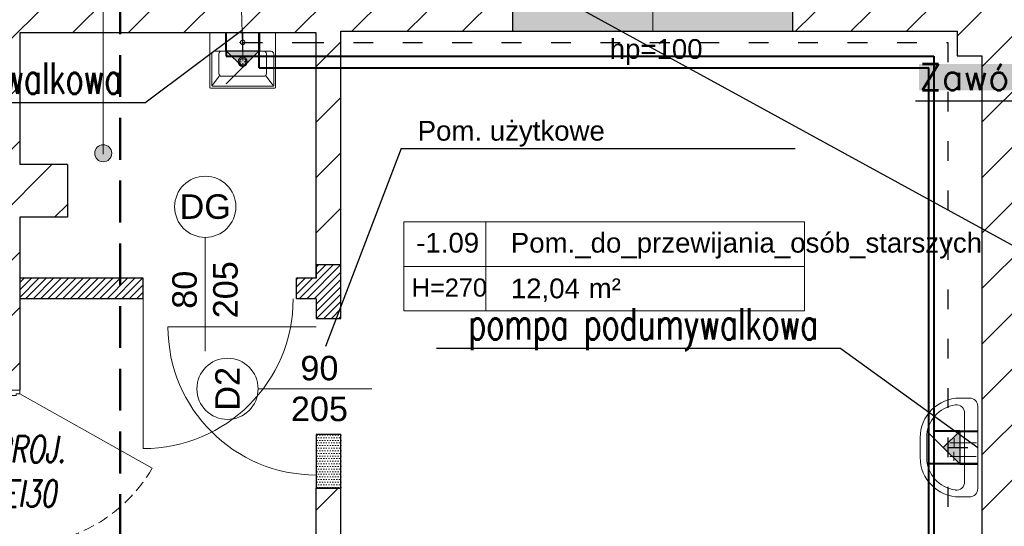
# Model space of a CAD drawing. Header units: millimetres. Extents: x 24385 to 79107, y -56478 to -23676.
# Tile 220 of 256: x 27414 to 28011, y -24770 to -24462. Entities that reach past the tile are written whole.
import ezdxf
from ezdxf.enums import TextEntityAlignment as Align
from ezdxf.lldxf.tags import DXFTag

# ---------------------------------------------------------------- set-up
doc = ezdxf.new("R2010")
doc.units = ezdxf.units.MM
doc.header["$LTSCALE"] = 2
for name, pattern in [('ACAD_ISO03W100', [30, 12, -18]), ('DASHED', [19.05, 12.7, -6.35]), ('HIDDEN', [9.525, 6.35, -3.175])]:
    doc.linetypes.add(name, pattern=pattern)
for name, color, linetype, lineweight in [('0_OPIS', 7, 'Continuous', 13), ('3DPLAN_A_ARMATURA_SANITARNA', 7, 'Continuous', 9), ('3DPLAN_A_DRZWI', 173, 'Continuous', 5), ('3DPLAN_A_TABELKA POMIESZCZEŃ', 7, 'Continuous', 0), ('_KWP_W_OPIS', 211, 'Continuous', 9), ('A_6_STOLARKA_DRZWI', 6, 'Continuous', 0), ('A_KRESKOWANIE', 9, 'Continuous', 0), ('A_STOL_OPIS', 55, 'Continuous', 5), ('A_TXT', 7, 'Continuous', 0), ('A_WYBURZENIA', 6, 'Continuous', 0), ('A_ZESTAWIENIE STOLARKI', 3, 'Continuous', 15), ('AW_CERAMIKA', 6, 'Continuous', 9), ('AW_CERAMIKA_POM', 8, 'Continuous', 0), ('AW_MEB_LAZ', 9, 'Continuous', 5), ('Opisy', 7, 'Continuous', 13)]:
    doc.layers.add(name, color=color, linetype=linetype, lineweight=lineweight)
for name, color, linetype in [('3DPLAN_A_KRESKOWANIE 1', 253, 'Continuous'), ('3DPLAN_A_OPIS', 8, 'Continuous'), ('3DPLAN_A_POMIESZCZENIE NUMER', 100, 'Continuous'), ('3DPLAN_K_DZIAŁOWA NISKIE', 134, 'Continuous'), ('3DPLAN_K_NOŚNA', 7, 'Continuous'), ('_WLK_oznaczenia', 211, 'Continuous'), ('A_POMIESZCZENIE OPIS', 100, 'Continuous'), ('A_SCHODY', 6, 'Continuous'), ('IS_Armatura_Wodociag', 211, 'SOLID'), ('IS_Odbiorniki', 211, 'SOLID')]:
    doc.layers.add(name, color=color, linetype=linetype)
for name, color, linetype, lineweight, true_color in [('cw', 7, 'Continuous', 40, 0xf79809), ('kanalizacja', 7, 'Continuous', 30, 0xbf3000), ('wodociag', 7, 'Continuous', 40, 0x0e97f1)]:
    doc.layers.add(name, color=color, linetype=linetype, lineweight=lineweight, true_color=true_color)
doc.styles.add('ARIAL', font='arial.ttf')
doc.styles.add('GRZEJNIK', font='simplex.shx', dxfattribs={"width": 0.7})
doc.styles.add('J-ROMANS', font='ROMANS.SHX', dxfattribs={"width": 0.7, "oblique": 10})
doc.styles.get("Standard").update_dxf_attribs({"font": 'arial.ttf'})
doc.styles.add('TABEL1', font='txt')
tags = doc.linetypes.add('SOLID', pattern=[10, 10, 0]).pattern_tags.tags
tags[6:7] = [DXFTag(74, 4), DXFTag(75, 0), DXFTag(340, '0'), DXFTag(46, 0.0), DXFTag(50, 0.0), DXFTag(44, 0.0), DXFTag(45, 0.0)]
tags[4:5] = [DXFTag(74, 4), DXFTag(75, 0), DXFTag(340, '0'), DXFTag(46, 0.0), DXFTag(50, 0.0), DXFTag(44, 0.0), DXFTag(45, 0.0)]
pattern_1 = [(45, (23044.838, -26883.88), (-16.83798, 16.83798), [])]

# ---------------------------------------------------------------- blocks, each defined once
blk = doc.blocks.new('UMYWALKA')
at = {"layer": '3DPLAN_A_ARMATURA_SANITARNA'}
for p, q in [((11, 30), (5, 30)), ((0, 25), (0, -25)), ((8, 20.87), (8, -20.87)), ((14.55, 8.04), (14.57, 2.57)), ((31, -6), (31, 6)), ((35, -6), (35, 6)), ((1, 5.49), (17.06, 5.43)), ((0.86, -2.78), (16.92, -2.85)), ((14.41, -0.23), (14.43, -5.7)), ((11, -30), (5, -30))]:
    blk.add_line(p, q, dxfattribs=at)
for centre, radius, start, end in [((5, 25), 5, 90, 180), ((11, 6), 24, 0, 90), ((13, 20.87), 5, 82.33774, 180), ((11, 6), 20, 0, 82.33774), ((11, -6), 24, 270, 0), ((11, -6), 20, 277.66226, 0), ((13, -20.87), 5, 180, 277.66226), ((5, -25), 5, 180, 270)]:
    blk.add_arc(centre, radius, start, end, dxfattribs=at)
blk = doc.blocks.new('A$C74757459')
at = {"layer": 'AW_CERAMIKA'}
for p, q in [((0, 49.4), (0, 0.6)), ((41.7, 50), (0.6, 50)), ((42, 49.7), (42, 0.3)), ((41.7, 0), (0.6, 0))]:
    blk.add_line(p, q, dxfattribs=at)
for centre, radius, start, end in [((0.6, 49.4), 0.6, 90.00448, 180.00448), ((41.7, 49.7), 0.3, 0.00448, 90.00448), ((0.6, 0.6), 0.6, 180.00448, 270.00448), ((41.7, 0.3), 0.3, 270.00448, 0.00448)]:
    blk.add_arc(centre, radius, start, end, dxfattribs=at)
at = {"layer": 'AW_CERAMIKA_POM'}
for p, q in [((1.5, 48), (1.5, 2)), ((26, 48.5), (2, 48.5)), ((2.24, 47.92), (8.99, 42.91)), ((28, 3.5), (28, 46.5)), ((9, 9), (9, 41)), ((26.07, 43), (11.07, 43)), ((15.45, 25), (18.93, 25)), ((20, 29.55), (20, 26.08)), ((20, 23.92), (20, 20.45)), ((21.08, 25), (24.55, 25)), ((33.68, 25), (32.31, 25)), ((32.31, 25), (33.68, 25)), ((34.75, 27.45), (34.75, 26.08)), ((34.75, 22.56), (34.75, 23.93)), ((37.2, 25), (35.83, 25)), ((2, 1.5), (26, 1.5)), ((2.24, 2.08), (8.99, 7.09)), ((26.07, 7), (11.07, 7))]:
    blk.add_line(p, q, dxfattribs=at)
for centre, radius in [((20, 25), 3.5), ((20, 25), 2.5), ((34.75, 25.01), 1.75)]:
    blk.add_circle(centre, radius, dxfattribs=at)
for centre, radius, start, end in [((2, 48), 0.5, 90.00448, 180.00448), ((26, 46.5), 2, 0.00448, 90.00448), ((11, 41), 2, 88.12501, 180.00448), ((26, 41), 2, 0.00448, 88.12501), ((11, 9), 2, 180.00448, 271.88395), ((26, 9), 2, 271.88395, 0.00448), ((2, 2), 0.5, 180.00448, 270.00448), ((26, 3.5), 2, 270.00448, 0.00448)]:
    blk.add_arc(centre, radius, start, end, dxfattribs=at)
blk = doc.blocks.new('D 90')
at = {"layer": '3DPLAN_A_DRZWI', "lineweight": 20}
blk.add_line((2.09, 3.66), (45, 79.79), dxfattribs=at)
at = {"layer": '3DPLAN_A_DRZWI'}
for points in [[(0, 3.66), (2.09, 3.66), (2.09, 1.57), (3.14, 1.57), (3.14, -1.57), (2.09, -1.57), (2.09, -3.66), (0, -3.66), (0, 3.66)], [(90, 3.66), (87.91, 3.66), (87.91, 1.57), (86.86, 1.57), (86.86, -1.57), (87.91, -1.57), (87.91, -3.66), (90, -3.66), (90, 3.66)]]:
    blk.add_lwpolyline(points, dxfattribs=at)
at = {"layer": '3DPLAN_A_DRZWI', "linetype": 'HIDDEN', "ltscale": 0.5}
blk.add_arc((1.03, 3.65), 87.92, 0.0056, 59.9944, dxfattribs=at)
blk = doc.blocks.new('tabelka dla tp')
at = {"layer": '3DPLAN_A_TABELKA POMIESZCZEŃ'}
for p, q in [((49.7, 54), (49.7, 0)), ((0, 27), (243.13, 27))]:
    blk.add_line(p, q, dxfattribs=at)
blk.add_lwpolyline([(0, 54), (243.13, 54), (243.13, 0), (0, 0)], close=True, dxfattribs=at)
at = {"layer": '3DPLAN_A_POMIESZCZENIE NUMER', "color": 7, "style": 'ARIAL'}
blk.add_attdef('NUMER', (2.23, 35.39), '', height=12, dxfattribs=at)
at = {"layer": 'A_POMIESZCZENIE OPIS', "insert": (112.2, 19.75), "char_height": 12, "width": 36.4122, "attachment_point": 1, "style": 'ARIAL'}
blk.add_mtext('{\\C7;m²}', dxfattribs=at)
at = {"layer": 'A_POMIESZCZENIE OPIS', "color": 7, "style": 'ARIAL'}
for tag, p in [('NAZWA', (51.73, 35.39)), ('POWIERZCHNIA', (51.06, 7.24))]:
    blk.add_attdef(tag, p, '', height=12, dxfattribs=at)
blk = doc.blocks.new('kondygnacja -1')
at = {"layer": '3DPLAN_A_KRESKOWANIE 1'}
h = blk.add_hatch(dxfattribs=at)
h.set_pattern_fill('ANSI31', color=256, scale=7.5, style=0)
h.set_pattern_definition(pattern_1)
h.paths.add_polyline_path([(26781.49, -24430.84), (26781.49, -25256.18), (26865.36, -25256.18), (26865.36, -25233.56), (27108.48, -25233.56), (27108.48, -25256.18), (27119.89, -25256.18), (27110.14, -25212.84), (26979.61, -25212.84), (26979.61, -25079.84), (27320.27, -25079.84), (27361.7, -25079.84), (27361.7, -25046.84), (26815.61, -25046.84), (26815.61, -24465.84), (27386.61, -24465.84), (27386.61, -24686.84), (27413.61, -24686.84), (27413.61, -24581.84), (27442.61, -24581.84), (27442.61, -24549.84), (27413.61, -24549.84), (27413.61, -24469.84), (27474.65, -24469.84), (27474.65, -24430.84), (26781.49, -24430.84)], is_closed=False)
h.paths.add_polyline_path([(27583.61, -25294.84), (27583.61, -25335.84), (27417.61, -25335.84), (27417.61, -25289.84), (27390.61, -25289.84), (27390.61, -25335.84), (27137.8, -25335.84), (27119.89, -25256.18), (27108.48, -25256.18), (27108.48, -25287.56), (26865.36, -25287.56), (26865.36, -25256.18), (26781.49, -25256.18), (26781.49, -25342.83), (26829.42, -25361.84), (27832.61, -25361.84), (27832.61, -25332.84), (27603.61, -25332.84), (27603.61, -25294.84), (27583.61, -25294.84)], is_closed=False)
h.paths.add_polyline_path([(27413.61, -24806.84), (27413.61, -24781.84), (27386.61, -24781.84), (27386.61, -24885.59), (27430.61, -24885.59), (27430.61, -24835.84), (27474.65, -24835.84), (27474.65, -24806.84)])
h.paths.add_polyline_path([(27386.61, -24885.59), (27386.61, -25046.84), (27361.7, -25046.84), (27361.7, -25079.84), (27390.61, -25079.84), (27390.61, -25174.84), (27417.61, -25174.84), (27417.61, -25079.84), (27476.61, -25079.84), (27476.61, -25061.87, -0.027881), (27475.03, -25050.84), (27438.61, -25050.84), (27438.61, -25033.84), (27430.61, -25033.84), (27430.61, -24885.59)])
h.paths.add_polyline_path([(27603.61, -25179.84), (27603.61, -25163.88), (27583.61, -25163.88), (27583.61, -25179.84)])
h.paths.add_polyline_path([(27603.61, -25142.2), (27583.61, -25142.2), (27583.61, -25163.88), (27603.61, -25163.88)])
h.paths.add_polyline_path([(27593.61, -24713.84), (27593.61, -24746.4), (27608.61, -24746.4), (27608.61, -24713.84)], flags=16)
h.paths.add_polyline_path([(27593.61, -25050.84), (27571.61, -25050.84), (27571.61, -25079.84), (27583.61, -25079.84), (27583.61, -25142.2), (27603.61, -25142.2), (27603.61, -25076.84), (27681.45, -25076.84), (27681.45, -25050.84), (27608.61, -25050.84), (27608.61, -24713.84), (27593.61, -24713.84), (27593.61, -24806.84), (27569.61, -24806.84), (27569.61, -24835.84), (27593.61, -24835.84)])
h.paths.add_polyline_path([(27559.81, -24818.11), (27559.81, -24794.06), (27579.81, -24794.06), (27579.81, -24818.11)])
h.paths.add_polyline_path([(27593.61, -24469.84), (27593.61, -24610.84), (27601.86, -24610.84), (27608.61, -24610.84), (27608.61, -24468.84), (27712.91, -24468.84), (27712.91, -24430.84), (27474.65, -24430.84), (27474.65, -24469.84), (27593.61, -24469.84)], is_closed=False)
h.paths.add_polyline_path([(28026.62, -24481.39, -0.865492), (28025.15, -24471.22), (28013.19, -24430.84), (27882.91, -24430.84), (27882.91, -24468.84), (27982.61, -24468.84), (27982.61, -24483.84), (27997.61, -24483.84), (27997.61, -24940.11), (28026.62, -24940.11)])
h.paths.add_polyline_path([(28054.61, -24476.84), (28069.61, -24476.84), (28069.61, -24417.84), (28073.99, -24417.84), (28073.99, -24372.84), (28050.08, -24372.84, -1), (28039.7, -24372.84), (28030.61, -24372.84), (28030.61, -24472.87, -0.363097), (28030.61, -24479.53), (28030.61, -24940.11), (28054.61, -24940.11)])
h.paths.add_polyline_path([(28096.61, -25047.84), (28069.61, -25047.84), (28069.61, -25032.84), (28054.61, -25032.84), (28054.61, -24994.11), (28030.61, -24994.11), (28030.61, -25076.84), (28096.61, -25076.84)])
h.paths.add_polyline_path([(27982.61, -25035.84), (27982.61, -25050.84), (27949.55, -25050.84), (27949.55, -25076.84), (28026.62, -25076.84), (28026.62, -24994.11), (27997.61, -24994.11), (27997.61, -25035.84)])
h.paths.add_polyline_path([(26999.57, -25327.07), (27025.14, -25327.07), (27025.14, -25347.07), (26999.57, -25347.07)], flags=16)
h = blk.add_hatch(dxfattribs=at)
h.set_pattern_fill('ANSI31', color=256, scale=7.5, style=0)
h.set_pattern_definition(pattern_1)
h.paths.add_polyline_path([(31677.49, -24430.84), (30214.87, -24430.84), (30214.87, -24470.84), (30429.61, -24470.84), (30429.61, -24477.84), (30447.61, -24477.84), (30447.61, -24818.84), (30476.61, -24818.84), (30476.61, -24470.84), (31012.61, -24470.84), (31012.61, -24478.84), (31079.61, -24478.84), (31079.61, -24470.84), (31638.61, -24470.84), (31638.61, -25036.84), (31079.61, -25036.84), (31079.61, -25028.84), (31012.61, -25028.84), (31012.61, -25036.84), (30611.38, -25036.84), (30611.38, -25072.84), (31023.61, -25072.84), (31034.61, -25082.84), (31034.61, -25330.84), (31023.61, -25340.84), (30831.4, -25340.84, -0.038531), (30832.58, -25356.18), (30832.58, -25371.84), (31079.61, -25371.84), (31079.61, -25072.84), (31638.61, -25072.84), (31638.61, -25943.84), (30832.58, -25943.84), (30832.58, -26009.84), (31677.49, -26009.84)])
h.paths.add_polyline_path([(30682.61, -26009.84), (30832.58, -26009.84), (30832.58, -25943.84), (30760.61, -25943.84), (30760.61, -25454.67), (30735.61, -25464.58), (30735.61, -25943.84), (30682.61, -25943.84)])
h.paths.add_polyline_path([(30679.61, -25371.84), (30735.61, -25371.84), (30735.61, -25464.58), (30760.61, -25454.67), (30760.61, -25371.84), (30832.58, -25371.84), (30832.58, -25356.18, 0.038531), (30831.4, -25340.84), (30679.61, -25340.84)])
h.paths.add_polyline_path([(30355.83, -25371.84), (30425.61, -25371.84), (30425.61, -25379.84), (30463.61, -25379.84), (30463.61, -25424.74), (30471.61, -25424.74), (30471.61, -25395.84), (30533.61, -25395.84), (30533.61, -25371.84), (30576.61, -25371.84), (30576.61, -25341.84), (30472.61, -25341.84), (30472.61, -25326.84), (30427.61, -25326.84), (30427.61, -25341.84), (30355.83, -25341.84)])
h.paths.add_polyline_path([(30456.61, -25936.84), (30425.61, -25936.84), (30425.61, -25945.84), (30380.61, -25945.84), (30380.61, -26009.84), (30512.61, -26009.84), (30512.61, -25943.84), (30466.61, -25943.84), (30466.61, -25712.84), (30456.61, -25712.84)])
h.paths.add_polyline_path([(28888.61, -25941.84), (28888.61, -26009.84), (29013.61, -26009.84), (29013.61, -25941.84)])
h.paths.add_polyline_path([(28591.17, -26009.84), (28591.17, -25944.84), (28547.61, -25944.84), (28547.61, -26009.84)])
h.paths.add_polyline_path([(28624.61, -25870.53), (28654.8, -25870.53), (28654.8, -25924.53), (28624.61, -25924.53), (28624.61, -25944.84), (28591.17, -25944.84), (28591.17, -26009.84), (28713.61, -26009.84), (28713.61, -25941.84), (28672.61, -25941.84), (28672.61, -25932.84), (28657.61, -25932.84), (28657.61, -25716.84), (28624.61, -25716.84)])
h.paths.add_polyline_path([(28372.61, -25944.84), (28328.61, -25944.84), (28328.61, -25907.84), (28282.61, -25907.84), (28282.61, -25944.84), (28248.61, -25944.84), (28248.61, -26009.84), (28372.61, -26009.84)])
h.paths.add_polyline_path([(28092.61, -25563.84), (28054.61, -25563.84), (28054.61, -25383.84), (28067.6, -25383.84), (28067.61, -25375.84), (28340.61, -25375.84), (28340.61, -25341.84), (28070.61, -25341.84), (28070.61, -25332.84), (28030.61, -25332.84), (28030.61, -25395.6), (28048.71, -25395.6), (28048.71, -25449.6), (28030.61, -25449.6), (28030.61, -26009.84), (28073.61, -26009.84), (28073.61, -25944.84), (28054.61, -25944.84), (28054.61, -25668.84), (28092.61, -25668.84)])
h.paths.add_polyline_path([(27949.61, -25495.75), (27949.61, -25507.75), (27983.29, -25507.75), (27983.29, -25521.75), (27949.61, -25521.75), (27949.61, -25531.84), (27999.61, -25531.84), (27999.61, -25934.84), (27982.61, -25934.84), (27982.61, -25942.84), (27947.61, -25942.84), (27947.61, -26009.84), (28026.62, -26009.84), (28026.62, -25449.6), (27999.61, -25449.6), (27999.61, -25463.84), (27949.61, -25463.84), (27949.61, -25481.75), (27983.29, -25481.75), (27983.29, -25495.75)])
h.paths.add_polyline_path([(27982.61, -25361.84), (27952.61, -25361.84), (27952.61, -25332.84), (28026.62, -25332.84), (28026.62, -25395.6), (27999.61, -25395.6), (27999.61, -25377.84), (27982.61, -25377.84)])
h.paths.add_polyline_path([(26818.61, -25892.84), (26781.49, -25892.84), (26781.49, -26009.84), (26894.54, -26009.84), (26894.54, -25942.84), (26830.61, -25942.84), (26830.61, -25930.84), (26818.61, -25930.84)])
h.paths.add_polyline_path([(26894.54, -26009.84), (27115.94, -26009.84), (27115.94, -25942.84), (26894.54, -25942.84)])
h.paths.add_polyline_path([(27115.94, -25942.84), (27115.94, -26009.84), (27466.61, -26009.84), (27466.61, -25942.84), (27427.61, -25942.84), (27427.61, -25933.84), (27384.61, -25933.84), (27384.61, -25942.84)])
h.paths.add_polyline_path([(27641.61, -25942.84), (27641.61, -26009.84), (27802.61, -26009.84), (27802.61, -25942.84)])
h.paths.add_polyline_path([(30621.1, -25040.47), (30688.37, -25040.47), (30688.37, -25072.87), (30621.1, -25072.87)], flags=24)
at = {"layer": '3DPLAN_A_OPIS', "lineweight": 0, "transparency": 33554687}
h = blk.add_hatch(dxfattribs=at)
h.set_pattern_fill('ANSI31', color=1)
h.set_pattern_definition([(45, (5728.076, 80.4416), (-2.24506403, 2.24506403), [])])
h.paths.add_polyline_path([(27474.65, -24631.4), (27474.65, -24618.9), (27413.61, -24618.9), (27413.61, -24631.4), (27474.65, -24631.4)], is_closed=False)
h.paths.add_polyline_path([(27488.61, -24631.4), (27488.61, -24618.9), (27474.65, -24618.9), (27474.65, -24631.4), (27488.61, -24631.4)], is_closed=False)
h.paths.add_polyline_path([(27581.61, -24618.9), (27581.61, -24631.4), (27593.61, -24631.4), (27593.61, -24618.9), (27581.61, -24618.9)], is_closed=False)
h.paths.add_polyline_path([(27593.61, -24643.4), (27605.74, -24643.4), (27608.61, -24635.89), (27608.61, -24610.84), (27593.61, -24610.84), (27593.61, -24643.4)], is_closed=False)
h.paths.add_polyline_path([(27608.61, -24643.4), (27608.61, -24635.89), (27605.74, -24643.4), (27608.61, -24643.4)], is_closed=False)
at = {"layer": 'A_KRESKOWANIE', "transparency": 33554687}
h = blk.add_hatch(dxfattribs=at)
h.set_pattern_fill('ANSI37', color=0, scale=5)
h.paths.add_polyline_path([(27386.61, -24885.59), (27386.61, -24774.2), (27315.88, -24734.34, -0.240219), (27386.61, -24688.45), (27386.61, -24686.84), (27386.61, -24465.84), (26815.61, -24465.84), (26815.61, -24756.34), (26852.61, -24756.34), (26852.61, -25009.84), (26979.61, -25009.84), (26979.61, -24932.84), (27247.61, -24798.84), (27247.61, -24885.59)])
h.paths.add_polyline_path([(27341.12, -24885.59), (27341.12, -24939.59), (27247.61, -24939.59), (27247.61, -24984.44), (27352.89, -24984.44), (27352.89, -25009.84), (27386.61, -25009.84), (27386.61, -24885.59)])
h.paths.add_polyline_path([(27352.89, -25009.84), (27352.89, -25035.23), (27247.61, -25035.23), (27247.61, -25046.84), (27386.61, -25046.84), (27386.61, -25009.84)])
h.paths.add_polyline_path([(27247.61, -25035.23), (27129.31, -25035.23), (27129.31, -25009.84), (27125.61, -25009.84), (27125.61, -25046.84), (27247.61, -25046.84)])
h.paths.add_polyline_path([(27125.61, -24939.59), (27247.61, -24939.59), (27247.61, -24984.44), (27129.31, -24984.44), (27129.31, -25009.84), (27125.61, -25009.84)])
h.paths.add_polyline_path([(27097.99, -24939.59), (27097.99, -24885.59), (27125.61, -24885.59), (27125.61, -24859.84), (26979.61, -24932.84), (26979.61, -25009.84), (27125.61, -25009.84), (27125.61, -24939.59)])
h.paths.add_polyline_path([(27247.61, -24885.59), (27247.61, -24798.84), (27125.61, -24859.84), (27125.61, -24885.59)])
h.paths.add_polyline_path([(26979.61, -25009.84), (26979.61, -25046.84), (27125.61, -25046.84), (27125.61, -25009.84)])
h.paths.add_polyline_path([(26852.61, -25009.84), (26852.61, -24756.34), (26815.61, -24756.34), (26815.61, -25046.84), (26979.61, -25046.84), (26979.61, -25009.84)])
h.paths.add_polyline_path([(26825.81, -24767.41), (26825.81, -24745.27), (26845.81, -24745.27), (26845.81, -24767.41)], flags=24)
h.paths.add_polyline_path([(27090.03, -24482.38), (27112.18, -24482.38), (27112.18, -24502.38), (27090.03, -24502.38)], flags=24)
h.paths.add_polyline_path([(26963.88, -24701.72), (27172.42, -24701.72), (27172.42, -24757.03), (26963.88, -24757.03)], flags=16)
h.paths.add_polyline_path([(27010.86, -24558.5), (27253.99, -24558.5), (27253.99, -24612.5), (27010.86, -24612.5)], flags=16)
h.paths.add_polyline_path([(27315.88, -24734.34), (27386.61, -24774.2), (27386.61, -24688.45, 0.240219)], flags=16)
h.paths.add_polyline_path([(26995.13, -24731.42), (27112.81, -24731.42), (27112.81, -24752.94), (26995.13, -24752.94)], flags=8)
h.paths.add_polyline_path([(27005.47, -24708.98), (27123.15, -24708.98), (27123.15, -24730.51), (27005.47, -24730.51)], flags=8)
h.paths.add_polyline_path([(27073.52, -24589.81), (27120.01, -24589.81), (27120.01, -24610.24), (27073.52, -24610.24)], flags=8)
h.paths.add_polyline_path([(27072.79, -24561.91), (27171.6, -24561.91), (27171.6, -24580.32), (27072.79, -24580.32)], flags=8)
h.paths.add_polyline_path([(27016.08, -24562.06), (27053.28, -24562.06), (27053.28, -24580.32), (27016.08, -24580.32)], flags=8)
h.paths.add_polyline_path([(27120.07, -24586.75), (27144.23, -24586.75), (27144.23, -24610.75), (27120.07, -24610.75)], flags=8)
h.paths.add_polyline_path([(27011.48, -24589.35), (27060.72, -24589.35), (27060.72, -24611.39), (27011.48, -24611.39)], flags=8)
h.paths.add_polyline_path([(27653.46, -24520.33), (27771.13, -24520.33), (27771.13, -24541.86), (27653.46, -24541.86)], flags=9)
at = {"layer": 'A_WYBURZENIA', "transparency": 33554687}
h = blk.add_hatch(dxfattribs=at)
h.set_pattern_fill('DOTS', color=256)
h.set_pattern_definition([(0, (9800.6029, -5192.851), (0.79375, 1.5875), [0, -1.5875])])
h.paths.add_polyline_path([(27859.25, -24442.15, -0.414214), (27864.44, -24447.34), (27882.91, -24447.34), (27882.91, -24430.84), (27859.25, -24430.84), (27859.25, -24442.15)], is_closed=False)
h.paths.add_polyline_path([(27864.44, -24447.34, -0.336626), (27860.64, -24452.34), (27882.91, -24452.34), (27882.91, -24447.34), (27864.44, -24447.34)], is_closed=False)
h.paths.add_polyline_path([(27857.85, -24452.34), (27712.91, -24452.34), (27712.91, -24468.84), (27882.91, -24468.84), (27882.91, -24452.34), (27860.64, -24452.34, -0.136819), (27857.85, -24452.34)], is_closed=False)
h.paths.add_polyline_path([(27712.91, -24452.34), (27857.85, -24452.34, -0.336626), (27854.06, -24447.34), (27712.91, -24447.34), (27712.91, -24452.34)], is_closed=False)
h.paths.add_polyline_path([(27712.91, -24447.34), (27854.06, -24447.34, -0.414214), (27859.25, -24442.15), (27859.25, -24430.84), (27712.91, -24430.84), (27712.91, -24447.34)], is_closed=False)
h = blk.add_hatch(dxfattribs=at)
h.set_pattern_fill('DOTS', color=256)
h.set_pattern_definition([(0, (10834.1773, -5281.5795), (0.79375, 1.5875), [0, -1.5875])])
h.paths.add_polyline_path([(27608.61, -24746.4), (27608.61, -24713.84), (27593.61, -24713.84), (27593.61, -24746.4), (27608.61, -24746.4)], is_closed=False)
at = {"layer": 'Opisy', "ltscale": 0.5}
h = blk.add_hatch(color=256, dxfattribs=at)
h.dxf.hatch_style = 1
h.paths.add_polyline_path([(27462.76, -24547.95), (27462.76, -24538.05, 0.73336)])
h.paths.add_polyline_path([(27462.76, -24538.05), (27462.76, -24547.95, 0.076465), (27464.32, -24548.19, 1.165591)])
at = {"layer": '3DPLAN_A_OPIS', "color": 1, "lineweight": 30}
for p, q in [((27645.13, -24540.08), (27599.27, -24660.38)), ((27645.13, -24540.08), (27884.36, -24540.08)), ((27488.61, -24618.9), (27413.61, -24618.9)), ((27488.61, -24631.4), (27488.61, -24618.9)), ((27593.61, -24618.9), (27581.61, -24618.9)), ((27581.61, -24631.4), (27581.61, -24618.9)), ((27488.61, -24631.4), (27413.61, -24631.4)), ((27593.61, -24631.4), (27581.61, -24631.4))]:
    blk.add_line(p, q, dxfattribs=at)
blk.add_lwpolyline([(27593.61, -24631.4), (27593.61, -24643.4), (27608.61, -24643.4), (27608.61, -24610.84), (27593.61, -24610.84), (27593.61, -24618.9)], dxfattribs=at)
at = {"layer": '3DPLAN_A_TABELKA POMIESZCZEŃ', "ltscale": 0.5}
blk.add_line((27464.31, -24386.96), (27464.31, -24543.51), dxfattribs=at)
at = {"layer": '3DPLAN_K_DZIAŁOWA NISKIE'}
blk.add_line((27712.91, -24468.84), (27882.91, -24468.84), dxfattribs=at)
at = {"layer": '3DPLAN_K_NOŚNA'}
for p, q in [((27712.91, -24468.84), (27712.91, -24430.84)), ((27882.91, -24468.84), (27882.91, -24430.84)), ((27608.61, -24468.84), (27712.91, -24468.84)), ((27608.61, -24618.84), (27608.61, -24468.84)), ((27882.91, -24468.84), (27982.61, -24468.84)), ((27982.61, -24468.84), (27982.61, -24483.84)), ((27413.61, -24469.84), (27413.61, -24549.84)), ((27593.61, -24469.84), (27413.61, -24469.84)), ((27593.61, -24618.84), (27593.61, -24469.84)), ((27982.61, -24483.84), (27997.61, -24483.84)), ((27997.61, -24483.84), (27997.61, -25035.84)), ((27442.61, -24549.84), (27413.61, -24549.84)), ((27442.61, -24549.84), (27442.61, -24581.84)), ((27413.61, -24581.84), (27413.61, -24686.84)), ((27442.61, -24581.84), (27413.61, -24581.84)), ((27593.61, -24806.84), (27593.61, -24746.4)), ((27608.61, -24746.4), (27593.61, -24746.4)), ((27608.61, -25050.84), (27608.61, -24746.4))]:
    blk.add_line(p, q, dxfattribs=at)
at = {"layer": 'A_6_STOLARKA_DRZWI'}
for p, q in [((27488.61, -24631.4), (27488.61, -24722.4)), ((27593.61, -24648.4), (27503.61, -24648.4))]:
    blk.add_line(p, q, dxfattribs=at)
for centre, radius, start, end in [((27488.61, -24631.4), 91, 270, 0), ((27593.61, -24648.4), 90, 180, 269.99992)]:
    blk.add_arc(centre, radius, start, end, dxfattribs=at)
at = {"layer": 'A_SCHODY'}
blk.add_lwpolyline([(27593.61, -24746.4), (27608.61, -24746.4), (27608.61, -24713.84), (27593.61, -24713.84)], close=True, dxfattribs=at)
at = {"layer": 'A_STOL_OPIS'}
blk.add_line((27797.91, -24367.07), (27797.91, -24468.84), dxfattribs=at)
at = {"layer": 'A_ZESTAWIENIE STOLARKI', "ltscale": 0.25}
for p, q in [((27526.24, -24663.11), (27526.24, -24594.06)), ((27558.34, -24686.04), (27627.38, -24686.04))]:
    blk.add_line(p, q, dxfattribs=at)
for centre in [(27526.24, -24575.49), (27539.76, -24686.04)]:
    blk.add_circle(centre, 18.58, dxfattribs=at)
at = {"layer": 'Opisy', "ltscale": 0.5}
blk.add_line((27544.36, -24308.36), (27548.98, -24483.8), dxfattribs=at)
at = {"layer": 'Opisy', "color": 1, "linetype": 'DASHED', "lineweight": 50}
blk.add_lwpolyline([(27574.65, -24063.11), (28178.18, -24063.11, -0.414214), (28278.18, -24163.11), (28278.18, -25042.2, -0.414214), (28178.18, -25142.2), (27574.65, -25142.2, -0.414214), (27474.65, -25042.2), (27474.65, -24163.11, -0.414214)], format="xyb", close=True, dxfattribs=at)
at = {"layer": 'Opisy', "ltscale": 0.5}
blk.add_circle((27464.32, -24543), 5.19, dxfattribs=at)
at = {"layer": '3DPLAN_A_ARMATURA_SANITARNA', "rotation": 180}
blk.add_blockref('UMYWALKA', (27995.21, -24721.68), dxfattribs=at)
at = {"layer": '3DPLAN_A_DRZWI', "xscale": 1.055555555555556, "yscale": 1.055555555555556, "zscale": 1.055555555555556, "rotation": 270}
blk.add_blockref('D 90', (27409.74, -24686.84), dxfattribs=at)
at = {"layer": '3DPLAN_A_OPIS', "color": 1, "lineweight": 30}
ref = blk.add_blockref('tabelka dla tp', (27646.79, -24638.72), dxfattribs=at)
ref.add_attrib('NUMER', '-1.09', (27654.31, -24603.33), dxfattribs={"layer": '3DPLAN_A_POMIESZCZENIE NUMER', "color": 7, "height": 12, "style": 'ARIAL'})
ref.add_attrib('NAZWA', 'Pom._do_przewijania_osób_starszych', (27711.74, -24603.33), dxfattribs={"layer": 'A_POMIESZCZENIE OPIS', "color": 7, "height": 12, "style": 'ARIAL'})
ref.add_attrib('POWIERZCHNIA', '12,04', (27711.74, -24631.08), dxfattribs={"layer": 'A_POMIESZCZENIE OPIS', "color": 7, "height": 12, "style": 'ARIAL'})
at = {"layer": 'AW_MEB_LAZ', "ltscale": 0.5, "xscale": -0.8, "yscale": 0.8, "zscale": 0.8, "rotation": 270}
blk.add_blockref('A$C74757459', (27528.98, -24503.44), dxfattribs=at)
at = {"layer": '3DPLAN_A_OPIS', "color": 1, "lineweight": 30, "style": 'ARIAL'}
for tag, p in [('PRZESUNIĘCIE_WEJŚCIA', (27655.16, -24535.33)), ('WYŁĄCZONE', (27007.18, -24723.98)), ('Z_OPRACOWANIA', (26996.84, -24746.42)), ('WYŁĄCZONE', (30803.05, -24760.87)), ('Z_OPRACOWANIA', (30792.71, -24783.3)), ('WYŁĄCZONE', (28894.9, -24826.59)), ('Z_OPRACOWANIA', (28884.56, -24849.03)), ('POWIĘKSZENIE_WEJŚCIA', (28313.68, -25144.41)), ('POWIĘKSZENIE_WEJŚCIA', (29600.62, -25191.36)), ('POWIĘKSZENIE_WEJŚCIA', (28011.45, -25235.42)), ('WYŁĄCZONE', (29754.42, -25678.17)), ('Z_OPRACOWANIA', (29744.08, -25700.6)), ('WYJŚCIE_EWAKUACYJNE', (27763.79, -26106.07))]:
    blk.add_attdef(tag, p, '', height=12, dxfattribs=at)
at = {"layer": '3DPLAN_A_OPIS', "color": 0, "lineweight": 30, "style": 'ARIAL'}
for tag, p in [('UGUL_1', (29350.3, -24586.01)), ('UGUL_2', (29622.92, -24586.01)), ('UGUL_3', (29833.15, -24586.01))]:
    blk.add_attdef(tag, p, '', height=12, dxfattribs=at)
at = {"layer": '3DPLAN_A_TABELKA POMIESZCZEŃ', "color": 7, "ltscale": 0.5, "insert": (27651.57, -24619.05), "char_height": 11, "width": 59.2068, "attachment_point": 1, "style": 'ARIAL'}
blk.add_mtext('H=270', dxfattribs=at)
at = {"layer": '3DPLAN_A_TABELKA POMIESZCZEŃ', "ltscale": 0.5, "style": 'ARIAL'}
for tag, p in [('KURTYNA', (27861.91, -26064.85)), ('POWIETRZNA', (27861.91, -26084.56))]:
    blk.add_attdef(tag, p, '', height=12, dxfattribs=at)
at = {"layer": 'A_STOL_OPIS', "ltscale": 0.2, "insert": (27506.23, -24655.05), "char_height": 14.872, "attachment_point": 1, "rotation": 90, "style": 'TABEL1'}
blk.add_mtext_dynamic_manual_height_columns('\\pxqc;{\\fArial|b0|i0|c238|p34;80\\P205}', width=58.3206, gutter_width=80, heights=[0], dxfattribs=at)
at = {"layer": 'A_STOL_OPIS', "ltscale": 0.2, "insert": (27566.39, -24666.02), "char_height": 14.872, "attachment_point": 1, "style": 'TABEL1'}
blk.add_mtext_dynamic_manual_height_columns('\\pxqc;{\\fArial|b0|i0|c238|p34;90\\P205}', width=58.3206, gutter_width=80, heights=[0], dxfattribs=at)
at = {"layer": 'A_TXT', "color": 1, "lineweight": 30, "insert": (27419.57, -24736.15), "char_height": 16.2, "width": 31.0131, "attachment_point": 5, "style": 'J-ROMANS'}
blk.add_mtext('PROJ.\\PEI30', dxfattribs=at)
at = {"layer": 'A_ZESTAWIENIE STOLARKI', "ltscale": 0.2, "style": 'TABEL1'}
for s, width, gutter_width, insert, char_height, attachment_point in [('\\pxqc;{\\fArial|b0|i0|c238|p34;hp=100}', 72.9007, 100, (27763.5, -24473.67), 12, 1), ('{\\fArial|b0|i0|c238|p34;DG}', 58.3206, 80, (27526.24, -24575.49), 14.872, 5)]:
    blk.add_mtext_dynamic_manual_height_columns(s, width=width, gutter_width=gutter_width, heights=[0], dxfattribs=dict(at, insert=insert, char_height=char_height, attachment_point=attachment_point))
at = {"layer": 'A_ZESTAWIENIE STOLARKI', "ltscale": 0.2, "insert": (27539.76, -24686.04), "char_height": 14.872, "attachment_point": 5, "rotation": 90, "style": 'TABEL1'}
blk.add_mtext_dynamic_manual_height_columns('{\\fArial|b0|i0|c238|p34;D2}', width=58.3206, gutter_width=80, heights=[0], dxfattribs=at)

msp = doc.modelspace()

# ---------------------------------------------------------------- hatches: boundary and pattern name
at = {"layer": 'IS_Odbiorniki', "true_color": 0xffffff}
for points in [[(27538.98, -24480.79), (27558.98, -24480.79), (27548.98, -24490.79)], [(27984.27, -24711.68), (27984.27, -24731.68), (27974.27, -24721.68)]]:
    msp.add_hatch(color=7, dxfattribs=at).paths.add_polyline_path(points)

# ---------------------------------------------------------------- linework, layer by layer
at = {"layer": '_WLK_oznaczenia'}
for p, q in [((27489.55, -24512.33), (27548.98, -24467.9)), ((27489.55, -24512.33), (27244.08, -24512.33)), ((27912.07, -24661.51), (27666.6, -24661.51)), ((27912.07, -24661.51), (27995.21, -24721.68))]:
    msp.add_line(p, q, dxfattribs=at)
msp.add_lwpolyline([(27028.02, -24295.32), (27462.25, -24295.32), (28778.38, -25015.99)], dxfattribs=at)
at = {"layer": 'cw', "color": 242, "true_color": 0xd2021d}
for p, q in [((27538.98, -24480.79), (27538.98, -24469.84)), ((27538.98, -24480.79), (27538.98, -24469.84)), ((27538.98, -24469.84), (27538.98, -24469.84)), ((27984.27, -24711.68), (27995.21, -24711.68)), ((27984.27, -24711.68), (27995.21, -24711.68)), ((27995.22, -24711.68), (27995.21, -24711.68))]:
    msp.add_line(p, q, dxfattribs=at)
at = {"layer": 'cw'}
for p, q in [((27538.98, -24480.79), (27538.98, -24483.93)), ((27538.98, -24483.93), (27968.6, -24483.93)), ((27968.6, -24483.93), (27968.6, -24987.12)), ((27984.27, -24711.68), (27968.6, -24711.68))]:
    msp.add_line(p, q, dxfattribs=at)
at = {"layer": 'IS_Armatura_Wodociag'}
msp.add_lwpolyline([(27957.47, -24511.15), (28658.92, -24511.15), (28750.28, -24540.84)], dxfattribs=at)
at = {"layer": 'IS_Odbiorniki'}
for p, q in [((27538.98, -24480.79), (27558.98, -24480.79)), ((27548.98, -24490.79), (27538.98, -24480.79)), ((27558.98, -24480.79), (27548.98, -24490.79)), ((27548.98, -24490.79), (27538.98, -24500.79)), ((27974.27, -24721.68), (27964.27, -24711.68)), ((27974.27, -24721.68), (27984.27, -24711.68)), ((27984.27, -24711.68), (27984.27, -24731.68)), ((27984.27, -24731.68), (27974.27, -24721.68))]:
    msp.add_line(p, q, dxfattribs=at)
at = {"layer": 'kanalizacja'}
msp.add_line((27548.98, -24480.79), (27548.98, -24469.84), dxfattribs=at)
at = {"layer": 'kanalizacja', "linetype": 'ACAD_ISO03W100', "ltscale": 0.5}
msp.add_line((27977.1, -24721.68), (27995.21, -24721.68), dxfattribs=at)
msp.add_lwpolyline([(27548.99, -24475.64), (27586.17, -24475.64), (27977.1, -24475.64), (27977.1, -25087.25), (28266.86, -25087.25)], dxfattribs=at)
at = {"layer": 'wodociag', "color": 110, "true_color": 0x15fb77}
for p, q in [((27558.98, -24480.79), (27558.98, -24469.84)), ((27558.98, -24469.84), (27558.98, -24480.79)), ((27984.27, -24731.68), (27995.21, -24731.68)), ((27995.21, -24731.68), (27984.27, -24731.68))]:
    msp.add_line(p, q, dxfattribs=at)
at = {"layer": 'wodociag'}
for p, q in [((27558.98, -24491.04), (27558.98, -24480.79)), ((27984.27, -24731.68), (27965.45, -24731.68))]:
    msp.add_line(p, q, dxfattribs=at)
for points in [[(27558.98, -24491.04), (27965.45, -24491.04)], [(27965.45, -24981.64), (27965.45, -24491.04)]]:
    msp.add_lwpolyline(points, dxfattribs=at)

# ---------------------------------------------------------------- block references
at = {"layer": '0_OPIS'}
ref = msp.add_blockref('kondygnacja -1', (0, 0), dxfattribs=at)
ref.add_attrib('PRZESUNIĘCIE_WEJŚCIA', 'Pom. użytkowe', (27655.16, -24535.33), dxfattribs={"layer": '3DPLAN_A_OPIS', "color": 1, "lineweight": 30, "height": 12, "style": 'ARIAL'})
at = {"layer": '3DPLAN_A_ARMATURA_SANITARNA', "rotation": 180}
msp.add_blockref('UMYWALKA', (27995.21, -24721.68), dxfattribs=at)

# ---------------------------------------------------------------- texts
at = {"layer": '_KWP_W_OPIS', "insert": (27959.6, -24488.72), "char_height": 16, "attachment_point": 1, "bg_fill": 1, "box_fill_scale": 1, "bg_fill_color": 7, "bg_fill_true_color": 16777215, "bg_fill_transparency": 0}
msp.add_mtext('\\Fsimplex.shx;Zawór elektromagnetyczny DN 65', dxfattribs=at)
at = {"layer": '_WLK_oznaczenia', "style": 'GRZEJNIK', "width": 0.7}
for p in [(27369.7, -24506.94), (27792.21, -24656.12)]:
    msp.add_text('pompa podumywalkowa', height=19.1339, dxfattribs=at).set_placement(p, align=Align.CENTER)

doc.saveas('drawing.dxf')
